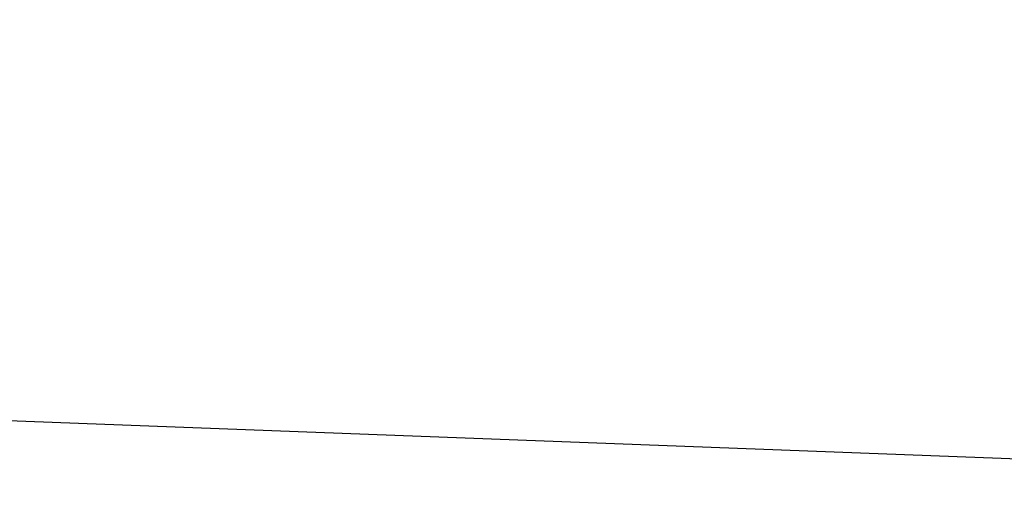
# Model space of a CAD drawing. Header units: millimetres. Extents: x 119024465 to 119292677, y 483022511 to 483148062.
# Tile 157 of 162: x 119247972 to 119270325, y 483037518 to 483048195. Entities that reach past the tile are written whole.
import ezdxf

# ---------------------------------------------------------------- set-up
doc = ezdxf.new("R2010")
doc.units = ezdxf.units.MM
doc.header["$LTSCALE"] = 100
doc.layers.add('204 tekst fdstp', color=255, linetype='CONTINUOUS')

msp = doc.modelspace()

# ---------------------------------------------------------------- linework, layer by layer
at = {"layer": '204 tekst fdstp'}
msp.add_lwpolyline([(119162213.9271236, 483134050.8224609), (119292676.8664435, 483129102.5629672), (119289203.2041175, 483037517.9971569), (119158740.2647976, 483042466.2566507)], close=True, dxfattribs=at)

doc.saveas('drawing.dxf')
